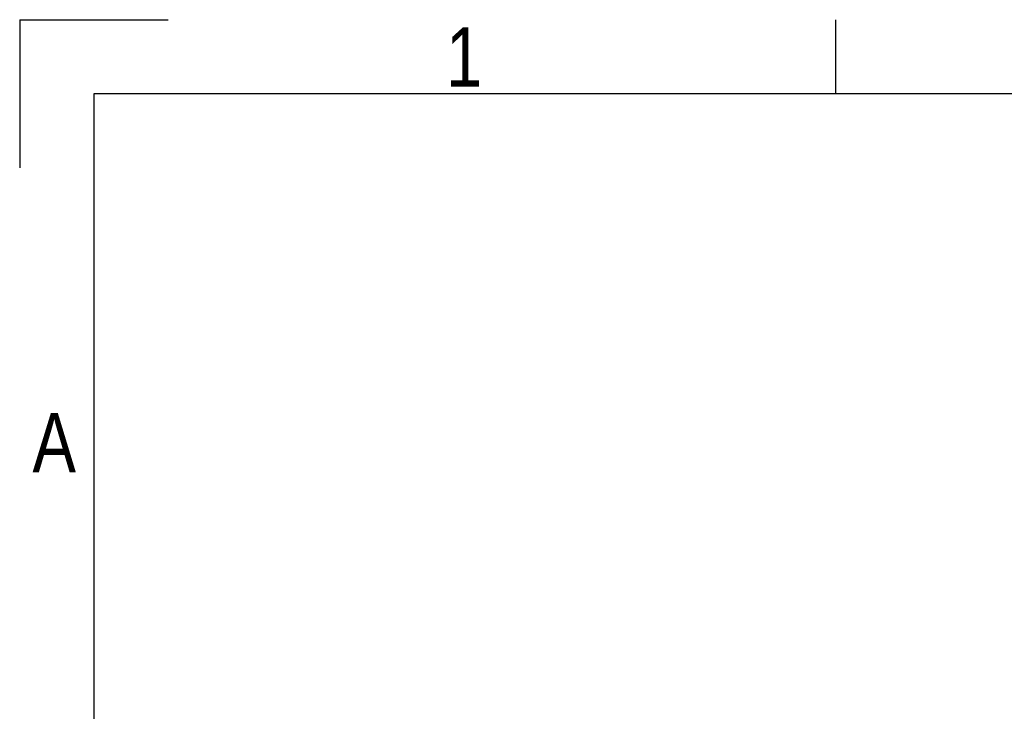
# Model space of a CAD drawing. Header units: millimetres. Extents: x -149 to 420, y 0 to 297.
# Tile 19 of 46: x 0 to 69, y 249 to 297. Entities that reach past the tile are written whole.
import ezdxf

# ---------------------------------------------------------------- set-up
doc = ezdxf.new("R2010")
doc.units = ezdxf.units.MM
doc.layers.add('CARTIGLIO', color=140, linetype='Continuous')
doc.styles.add('SLDTEXTSTYLE2', font='TXT', dxfattribs={"width": 0.821468})

msp = doc.modelspace()

# ---------------------------------------------------------------- linework, layer by layer
at = {"layer": 'CARTIGLIO', "linetype": 'Continuous'}
for p, q in [((0.0059, 296.99679), (0.0059, 286.64835)), ((0.0059, 296.99679), (10.35433, 296.99679)), ((56.92228, 291.82257), (56.92228, 296.99679)), ((414.8274, 291.82257), (5.18012, 291.82257)), ((5.18012, 291.82257), (5.18012, 5.171))]:
    msp.add_line(p, q, dxfattribs=at)

# ---------------------------------------------------------------- texts
at = {"layer": 'CARTIGLIO', "char_height": 4.13937, "attachment_point": 2, "style": 'SLDTEXTSTYLE2'}
for s, insert in [('1', (31.00754, 296.46286)), ('A', (2.41386, 269.55693))]:
    msp.add_mtext(s, dxfattribs=dict(at, insert=insert))

doc.saveas('drawing.dxf')
